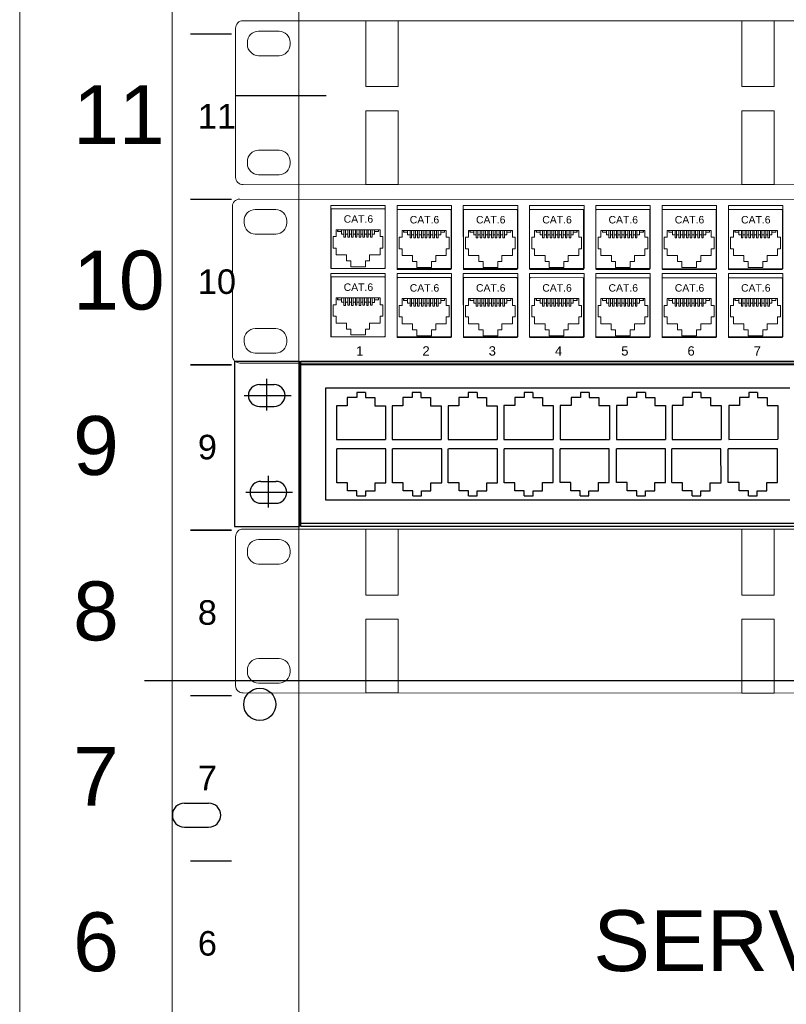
# Model space of a CAD drawing. Header units: millimetres. Extents: x 22250 to 51280, y -5012 to 7692.
# Tile 121 of 183: x 50797 to 50900, y 1214 to 1346. Entities that reach past the tile are written whole.
import ezdxf

# ---------------------------------------------------------------- set-up
doc = ezdxf.new("R2010")
doc.units = ezdxf.units.MM
for name, color, linetype in [('00 CCTV IP - MIWI', 10, 'Continuous'), ('BKT_panele', 7, 'Continuous'), ('EATON', 255, 'Continuous')]:
    doc.layers.add(name, color=color, linetype=linetype)
for name, color, linetype, lineweight in [('BKT_moduly', 7, 'Continuous', 5), ('BKT_szafy', 7, 'Continuous', 5), ('BKT_szafy_numeracja', 7, 'Continuous', 5), ('BKT_szafy_numeracja_duza', 7, 'Continuous', 5), ('o_panele', 7, 'Continuous', 5)]:
    doc.layers.add(name, color=color, linetype=linetype, lineweight=lineweight)
doc.styles.add('Arial10', font='arial.ttf', dxfattribs={"height": 10})
doc.styles.add('Arial2.5', font='arial.ttf', dxfattribs={"height": 2.5})
doc.styles.get("Standard").update_dxf_attribs({"font": 'arial.ttf'})

# ---------------------------------------------------------------- blocks, each defined once
blk = doc.blocks.new('Wiszaca 12U dwuczesciowa SWD TOP 6x6')
at = {"layer": 'BKT_szafy'}
for points in [[(26232.69, 13003.9), (26232.69, 12099.61), (26198.69, 12099.61), (26198.69, 13003.9)], [(26157.69, 13001.64), (26157.69, 12089.11)]]:
    blk.add_lwpolyline(points, dxfattribs=at)
at = {"layer": 'BKT_szafy', "const_width": 0.4}
for points in [[(26203.53, 12589.87), (26214.63, 12589.87)], [(26203.53, 12589.87), (26214.63, 12589.87)], [(26203.53, 12545.42), (26214.63, 12545.42)], [(26203.53, 12500.97), (26214.63, 12500.97)], [(26203.53, 12456.52), (26214.63, 12456.52)], [(26203.53, 12412.07), (26214.63, 12412.07)], [(26203.53, 12367.62), (26214.63, 12367.62)]]:
    blk.add_lwpolyline(points, dxfattribs=at)
at = {"layer": 'BKT_szafy_numeracja', "char_height": 6.6, "width": 7, "attachment_point": 1}
for s, insert in [('11', (26205.55, 12571.07)), ('10', (26205.55, 12526.62)), ('9', (26205.55, 12482.17)), ('8', (26205.55, 12437.72)), ('7', (26205.55, 12393.27)), ('6', (26205.55, 12348.82))]:
    blk.add_mtext(s, dxfattribs=dict(at, insert=insert))
at = {"layer": 'BKT_szafy_numeracja_duza', "char_height": 15.84, "width": 7, "attachment_point": 1}
for s, insert in [('11', (26172.02, 12576.11)), ('10', (26172.02, 12531.66)), ('9', (26172.02, 12487.21)), ('8', (26172.02, 12442.76)), ('7', (26172.02, 12398.31)), ('6', (26172.02, 12353.86))]:
    blk.add_mtext(s, dxfattribs=dict(at, insert=insert))
blk = doc.blocks.new('19 organizator kabli 1U uszy plastik czarny')
at = {"layer": 'BKT_moduly', "color": 219, "true_color": 0x642165}
for points in [[(3138.7, 184.94), (3138.7, 184.94), (3138.7, 184.94), (3138.7, 184.94), (3617.3, 184.94), (3617.3, 184.94), (3617.3, 184.94, 0.41425), (3619.3, 186.94), (3619.3, 186.94), (3619.3, 226.94, 0.414021), (3617.3, 228.94), (3617.3, 228.94), (3138.7, 228.94, 0.457803), (3136.7, 226.94), (3136.7, 226.94), (3136.7, 186.84, 0.414214), (3138.7, 184.94), (3138.7, 184.94)], [(3142.85, 226.19), (3142.85, 226.19), (3148.35, 226.19, -0.401538), (3151.35, 223.19), (3151.35, 223.19), (3151.35, 222.59, -0.401538), (3148.35, 219.59), (3148.35, 219.59), (3142.85, 219.59, -0.401538), (3139.85, 222.59), (3139.85, 222.59), (3139.85, 223.09, -0.409645), (3142.85, 226.19), (3142.85, 226.19)], [(3142.85, 194.19), (3142.85, 194.19), (3148.35, 194.19, -0.401538), (3151.35, 191.19), (3151.35, 191.19), (3151.35, 190.59, -0.401538), (3148.35, 187.59), (3148.35, 187.59), (3142.85, 187.59, -0.401538), (3139.85, 190.59), (3139.85, 190.59), (3139.85, 191.09, -0.409645), (3142.85, 194.19), (3142.85, 194.19)]]:
    blk.add_lwpolyline(points, format="xyb", dxfattribs=at)
at = {"layer": 'BKT_panele', "color": 219, "lineweight": 0, "true_color": 0x642165}
for points in [[(3180.35, 228.94), (3171.65, 228.94), (3171.65, 211.27), (3180.35, 211.27)], [(3281.35, 228.94), (3272.65, 228.94), (3272.65, 211.27), (3281.35, 211.27)], [(3180.35, 204.77), (3171.65, 204.77), (3171.65, 184.94), (3180.35, 184.94)], [(3281.35, 204.77), (3272.65, 204.77), (3272.65, 184.94), (3281.35, 184.94)]]:
    blk.add_lwpolyline(points, close=True, dxfattribs=at)
blk = doc.blocks.new('Switch główny')
at = {"layer": '00 CCTV IP - MIWI', "color": 144, "linetype": 'Continuous'}
for p, q in [((-94697.6, 103282, 0.04), (-94697.61, 103231.57, 0.04)), ((-94657.69, 103272.4, 0.04), (-94660.34, 103272.4, 0.04)), ((-94660.34, 103272.4, 0.04), (-94660.34, 103270.9, 0.04)), ((-94657.69, 103272.4, 0.04), (-94660.34, 103272.4, 0.04)), ((-94660.34, 103272.4, 0.04), (-94660.34, 103270.9, 0.04)), ((-94657.68, 103272.4, 0.04), (-94657.68, 103270.9, 0.04)), ((-94657.68, 103272.4, 0.04), (-94657.68, 103270.9, 0.04)), ((-94640.79, 103272.4, 0.04), (-94643.44, 103272.4, 0.04)), ((-94643.44, 103272.4, 0.04), (-94643.44, 103270.9, 0.04)), ((-94640.78, 103272.4, 0.04), (-94640.78, 103270.9, 0.04)), ((-94623.7, 103272.4, 0.04), (-94626.36, 103272.4, 0.04)), ((-94626.36, 103272.4, 0.04), (-94626.36, 103270.9, 0.04)), ((-94623.7, 103272.4, 0.04), (-94623.7, 103270.9, 0.04)), ((-94606.69, 103272.4, 0.04), (-94609.35, 103272.4, 0.04)), ((-94609.35, 103272.4, 0.04), (-94609.35, 103270.9, 0.04)), ((-94606.66, 103272.4, 0.04), (-94609.32, 103272.4, 0.04)), ((-94606.66, 103272.4, 0.04), (-94606.66, 103270.9, 0.04)), ((-94589.52, 103272.4, 0.04), (-94592.18, 103272.4, 0.04)), ((-94592.18, 103272.4, 0.04), (-94592.18, 103270.9, 0.04)), ((-94589.52, 103272.4, 0.04), (-94589.52, 103270.9, 0.04)), ((-94572.42, 103272.4, 0.04), (-94575.08, 103272.4, 0.04)), ((-94575.08, 103272.4, 0.04), (-94575.08, 103270.9, 0.04)), ((-94572.42, 103272.4, 0.04), (-94572.42, 103270.9, 0.04)), ((-94555.48, 103272.4, 0.04), (-94558.14, 103272.4, 0.04)), ((-94558.14, 103272.4, 0.04), (-94558.14, 103270.9, 0.04)), ((-94555.48, 103272.4, 0.04), (-94555.48, 103270.9, 0.04)), ((-94538.22, 103272.4, 0.04), (-94540.87, 103272.4, 0.04)), ((-94540.87, 103272.4, 0.04), (-94540.87, 103270.9, 0.04)), ((-94538.22, 103272.4, 0.04), (-94538.22, 103270.9, 0.04)), ((-94660.34, 103270.9, 0.04), (-94663.22, 103270.9, 0.04)), ((-94663.22, 103270.9, 0.04), (-94663.22, 103268.4, 0.04)), ((-94660.34, 103270.9, 0.04), (-94663.22, 103270.9, 0.04)), ((-94663.22, 103270.9, 0.04), (-94663.22, 103268.4, 0.04)), ((-94657.68, 103270.9, 0.04), (-94654.8, 103270.9, 0.04)), ((-94657.68, 103270.9, 0.04), (-94654.8, 103270.9, 0.04)), ((-94654.8, 103270.9, 0.04), (-94654.8, 103268.4, 0.04)), ((-94654.8, 103270.9, 0.04), (-94654.8, 103268.4, 0.04)), ((-94643.44, 103270.9, 0.04), (-94646.32, 103270.9, 0.04)), ((-94646.32, 103270.9, 0.04), (-94646.32, 103268.4, 0.04)), ((-94640.78, 103270.9, 0.04), (-94637.9, 103270.9, 0.04)), ((-94637.9, 103270.9, 0.04), (-94637.9, 103268.4, 0.04)), ((-94626.36, 103270.9, 0.04), (-94629.24, 103270.9, 0.04)), ((-94629.24, 103270.9, 0.04), (-94629.24, 103268.4, 0.04)), ((-94623.7, 103270.9, 0.04), (-94620.82, 103270.9, 0.04)), ((-94620.82, 103270.9, 0.04), (-94620.82, 103268.4, 0.04)), ((-94609.35, 103270.9, 0.04), (-94612.23, 103270.9, 0.04)), ((-94612.23, 103270.9, 0.04), (-94612.23, 103268.4, 0.04)), ((-94609.35, 103270.9, 0.04), (-94612.2, 103270.9, 0.04)), ((-94606.66, 103270.9, 0.04), (-94603.78, 103270.9, 0.04)), ((-94603.78, 103270.9, 0.04), (-94603.78, 103268.4, 0.04)), ((-94592.18, 103270.9, 0.04), (-94595.06, 103270.9, 0.04)), ((-94595.06, 103270.9, 0.04), (-94595.06, 103268.4, 0.04)), ((-94589.52, 103270.9, 0.04), (-94586.64, 103270.9, 0.04)), ((-94586.64, 103270.9, 0.04), (-94586.64, 103268.4, 0.04)), ((-94575.08, 103270.9, 0.04), (-94577.96, 103270.9, 0.04)), ((-94577.96, 103270.9, 0.04), (-94577.96, 103268.4, 0.04)), ((-94572.42, 103270.9, 0.04), (-94569.54, 103270.9, 0.04)), ((-94569.54, 103270.9, 0.04), (-94569.54, 103268.4, 0.04)), ((-94558.14, 103270.9, 0.04), (-94561.02, 103270.9, 0.04)), ((-94561.02, 103270.9, 0.04), (-94561.02, 103268.4, 0.04)), ((-94555.48, 103270.9, 0.04), (-94552.6, 103270.9, 0.04)), ((-94552.6, 103270.9, 0.04), (-94552.6, 103268.4, 0.04)), ((-94540.88, 103270.9, 0.04), (-94543.76, 103270.9, 0.04)), ((-94543.76, 103270.9, 0.04), (-94543.76, 103268.4, 0.04)), ((-94538.22, 103270.9, 0.04), (-94535.33, 103270.9, 0.04)), ((-94535.33, 103270.9, 0.04), (-94535.33, 103268.4, 0.04)), ((-94663.22, 103268.4, 0.04), (-94666.49, 103268.4, 0.04)), ((-94666.49, 103268.4, 0.04), (-94666.49, 103258.13, 0.04)), ((-94663.22, 103268.4, 0.04), (-94666.49, 103268.4, 0.04)), ((-94666.49, 103268.4, 0.04), (-94666.49, 103258.13, 0.04)), ((-94654.8, 103268.4, 0.04), (-94651.53, 103268.4, 0.04)), ((-94654.8, 103268.4, 0.04), (-94651.53, 103268.4, 0.04)), ((-94651.53, 103268.4, 0.04), (-94651.53, 103258.13, 0.04)), ((-94651.53, 103268.4, 0.04), (-94651.53, 103258.13, 0.04)), ((-94646.32, 103268.4, 0.04), (-94649.59, 103268.4, 0.04)), ((-94649.59, 103268.4, 0.04), (-94649.59, 103258.13, 0.04)), ((-94637.9, 103268.4, 0.04), (-94634.63, 103268.4, 0.04)), ((-94634.63, 103268.4, 0.04), (-94634.63, 103258.13, 0.04)), ((-94629.24, 103268.4, 0.04), (-94632.51, 103268.4, 0.04)), ((-94632.51, 103268.4, 0.04), (-94632.51, 103258.13, 0.04)), ((-94620.82, 103268.4, 0.04), (-94617.55, 103268.4, 0.04)), ((-94617.55, 103268.4, 0.04), (-94617.55, 103258.13, 0.04)), ((-94612.23, 103268.4, 0.04), (-94615.5, 103268.4, 0.04)), ((-94615.5, 103268.4, 0.04), (-94615.5, 103258.13, 0.04)), ((-94612.23, 103268.4, 0.04), (-94615.47, 103268.4, 0.04)), ((-94603.78, 103268.4, 0.04), (-94600.51, 103268.4, 0.04)), ((-94600.51, 103268.4, 0.04), (-94600.51, 103258.13, 0.04)), ((-94595.06, 103268.4, 0.04), (-94598.33, 103268.4, 0.04)), ((-94598.33, 103268.4, 0.04), (-94598.33, 103258.13, 0.04)), ((-94586.64, 103268.4, 0.04), (-94583.37, 103268.4, 0.04)), ((-94583.37, 103268.4, 0.04), (-94583.37, 103258.13, 0.04)), ((-94577.96, 103268.4, 0.04), (-94581.23, 103268.4, 0.04)), ((-94581.23, 103268.4, 0.04), (-94581.23, 103258.13, 0.04)), ((-94569.54, 103268.4, 0.04), (-94566.27, 103268.4, 0.04)), ((-94566.27, 103268.4, 0.04), (-94566.27, 103258.13, 0.04)), ((-94561.02, 103268.4, 0.04), (-94564.29, 103268.4, 0.04)), ((-94564.29, 103268.4, 0.04), (-94564.29, 103258.13, 0.04)), ((-94552.6, 103268.4, 0.04), (-94549.32, 103268.4, 0.04)), ((-94549.32, 103268.4, 0.04), (-94549.32, 103258.13, 0.04)), ((-94543.76, 103268.4, 0.04), (-94547.03, 103268.4, 0.04)), ((-94547.03, 103268.4, 0.04), (-94547.03, 103258.13, 0.04)), ((-94535.33, 103268.4, 0.04), (-94532.06, 103268.4, 0.04)), ((-94532.06, 103268.4, 0.04), (-94532.06, 103258.13, 0.04)), ((-94666.49, 103258.13, 0.04), (-94651.54, 103258.13, 0.04)), ((-94666.49, 103258.13, 0.04), (-94651.54, 103258.13, 0.04)), ((-94649.59, 103258.13, 0.04), (-94634.64, 103258.13, 0.04)), ((-94632.51, 103258.13, 0.04), (-94617.56, 103258.13, 0.04)), ((-94615.5, 103258.13, 0.04), (-94600.54, 103258.13, 0.04)), ((-94615.47, 103258.13, 0.04), (-94600.52, 103258.13, 0.04)), ((-94598.33, 103258.13, 0.04), (-94583.38, 103258.13, 0.04)), ((-94581.23, 103258.13, 0.04), (-94566.27, 103258.13, 0.04)), ((-94564.29, 103258.13, 0.04), (-94549.33, 103258.13, 0.04)), ((-94547.03, 103258.13, 0.04), (-94532.07, 103258.13, 0.04)), ((-94666.41, 103244.94, 0.04), (-94666.41, 103255.21, 0.04)), ((-94651.45, 103255.21, 0.04), (-94666.4, 103255.21, 0.04)), ((-94651.45, 103244.94, 0.04), (-94651.45, 103255.21, 0.04)), ((-94649.42, 103244.94, 0.04), (-94649.42, 103255.21, 0.04)), ((-94634.46, 103255.21, 0.04), (-94649.41, 103255.21, 0.04)), ((-94634.46, 103244.94, 0.04), (-94634.46, 103255.21, 0.04)), ((-94632.44, 103244.94, 0.04), (-94632.44, 103255.21, 0.04)), ((-94617.47, 103255.21, 0.04), (-94632.43, 103255.21, 0.04)), ((-94617.47, 103244.94, 0.04), (-94617.47, 103255.21, 0.04)), ((-94615.46, 103244.94, 0.04), (-94615.46, 103255.21, 0.04)), ((-94600.49, 103255.21, 0.04), (-94615.45, 103255.21, 0.04)), ((-94600.49, 103244.94, 0.04), (-94600.49, 103255.21, 0.04)), ((-94598.41, 103244.94, 0.04), (-94598.41, 103255.21, 0.04)), ((-94583.44, 103255.21, 0.04), (-94598.4, 103255.21, 0.04)), ((-94583.44, 103244.94, 0.04), (-94583.44, 103255.21, 0.04)), ((-94581.22, 103244.94, 0.04), (-94581.22, 103255.21, 0.04)), ((-94581.22, 103244.94, 0.04), (-94581.22, 103255.21, 0.04)), ((-94566.25, 103255.21, 0.04), (-94581.21, 103255.21, 0.04)), ((-94566.25, 103255.21, 0.04), (-94581.21, 103255.21, 0.04)), ((-94566.25, 103244.94, 0.04), (-94566.25, 103255.21, 0.04)), ((-94566.25, 103244.94, 0.04), (-94566.25, 103255.21, 0.04)), ((-94564.35, 103244.94, 0.04), (-94564.35, 103255.21, 0.04)), ((-94549.39, 103255.21, 0.04), (-94564.34, 103255.21, 0.04)), ((-94549.39, 103244.94, 0.04), (-94549.39, 103255.21, 0.04)), ((-94547.17, 103244.94, 0.04), (-94547.17, 103255.21, 0.04)), ((-94532.2, 103255.21, 0.04), (-94547.16, 103255.21, 0.04)), ((-94532.2, 103244.94, 0.04), (-94532.2, 103255.21, 0.04)), ((-94663.14, 103244.94, 0.04), (-94666.41, 103244.94, 0.04)), ((-94663.14, 103242.44, 0.04), (-94663.14, 103244.94, 0.04)), ((-94660.26, 103242.44, 0.04), (-94663.14, 103242.44, 0.04)), ((-94660.26, 103240.94, 0.04), (-94660.26, 103242.44, 0.04)), ((-94657.6, 103240.95, 0.04), (-94657.6, 103242.44, 0.04)), ((-94657.6, 103242.44, 0.04), (-94654.72, 103242.44, 0.04)), ((-94654.72, 103244.94, 0.04), (-94651.45, 103244.94, 0.04)), ((-94654.72, 103242.44, 0.04), (-94654.72, 103244.94, 0.04)), ((-94646.15, 103244.94, 0.04), (-94649.42, 103244.94, 0.04)), ((-94646.15, 103242.44, 0.04), (-94646.15, 103244.94, 0.04)), ((-94643.27, 103242.44, 0.04), (-94646.15, 103242.44, 0.04)), ((-94643.27, 103240.94, 0.04), (-94643.27, 103242.44, 0.04)), ((-94640.61, 103240.95, 0.04), (-94640.61, 103242.44, 0.04)), ((-94640.61, 103242.44, 0.04), (-94637.73, 103242.44, 0.04)), ((-94637.73, 103244.94, 0.04), (-94634.46, 103244.94, 0.04)), ((-94637.73, 103242.44, 0.04), (-94637.73, 103244.94, 0.04)), ((-94629.17, 103244.94, 0.04), (-94632.44, 103244.94, 0.04)), ((-94629.17, 103242.44, 0.04), (-94629.17, 103244.94, 0.04)), ((-94626.29, 103242.44, 0.04), (-94629.17, 103242.44, 0.04)), ((-94626.29, 103240.94, 0.04), (-94626.29, 103242.44, 0.04)), ((-94623.63, 103240.95, 0.04), (-94623.63, 103242.44, 0.04)), ((-94623.63, 103242.44, 0.04), (-94620.75, 103242.44, 0.04)), ((-94620.75, 103244.94, 0.04), (-94617.47, 103244.94, 0.04)), ((-94620.75, 103242.44, 0.04), (-94620.75, 103244.94, 0.04)), ((-94612.19, 103244.94, 0.04), (-94615.46, 103244.94, 0.04)), ((-94612.19, 103242.44, 0.04), (-94612.19, 103244.94, 0.04)), ((-94609.31, 103242.44, 0.04), (-94612.19, 103242.44, 0.04)), ((-94609.3, 103240.94, 0.04), (-94609.3, 103242.44, 0.04)), ((-94606.65, 103240.95, 0.04), (-94606.65, 103242.44, 0.04)), ((-94606.65, 103242.44, 0.04), (-94603.77, 103242.44, 0.04)), ((-94603.77, 103244.94, 0.04), (-94600.49, 103244.94, 0.04)), ((-94603.77, 103242.44, 0.04), (-94603.77, 103244.94, 0.04)), ((-94595.14, 103244.94, 0.04), (-94598.41, 103244.94, 0.04)), ((-94595.14, 103242.44, 0.04), (-94595.14, 103244.94, 0.04)), ((-94592.26, 103242.44, 0.04), (-94595.14, 103242.44, 0.04)), ((-94592.25, 103240.94, 0.04), (-94592.25, 103242.44, 0.04)), ((-94589.6, 103240.95, 0.04), (-94589.6, 103242.44, 0.04)), ((-94589.59, 103242.44, 0.04), (-94586.71, 103242.44, 0.04)), ((-94586.71, 103244.94, 0.04), (-94583.44, 103244.94, 0.04)), ((-94586.71, 103242.44, 0.04), (-94586.71, 103244.94, 0.04)), ((-94577.94, 103244.94, 0.04), (-94581.22, 103244.94, 0.04)), ((-94577.94, 103242.44, 0.04), (-94577.94, 103244.94, 0.04)), ((-94575.06, 103242.44, 0.04), (-94577.94, 103242.44, 0.04)), ((-94575.06, 103240.94, 0.04), (-94575.06, 103242.44, 0.04)), ((-94572.4, 103240.95, 0.04), (-94572.4, 103242.44, 0.04)), ((-94572.4, 103242.44, 0.04), (-94569.52, 103242.44, 0.04)), ((-94569.52, 103244.94, 0.04), (-94566.25, 103244.94, 0.04)), ((-94569.52, 103242.44, 0.04), (-94569.52, 103244.94, 0.04)), ((-94561.08, 103244.93, 0.04), (-94564.35, 103244.93, 0.04)), ((-94561.08, 103242.44, 0.04), (-94561.08, 103244.93, 0.04)), ((-94558.2, 103242.44, 0.04), (-94561.08, 103242.44, 0.04)), ((-94558.2, 103240.94, 0.04), (-94558.2, 103242.44, 0.04)), ((-94555.54, 103240.94, 0.04), (-94555.54, 103242.44, 0.04)), ((-94555.54, 103242.44, 0.04), (-94552.66, 103242.44, 0.04)), ((-94552.66, 103244.93, 0.04), (-94549.39, 103244.93, 0.04)), ((-94552.66, 103242.44, 0.04), (-94552.66, 103244.93, 0.04)), ((-94543.9, 103244.94, 0.04), (-94547.17, 103244.94, 0.04)), ((-94543.9, 103242.44, 0.04), (-94543.9, 103244.94, 0.04)), ((-94541.02, 103242.44, 0.04), (-94543.9, 103242.44, 0.04)), ((-94541.01, 103240.94, 0.04), (-94541.01, 103242.44, 0.04)), ((-94538.36, 103240.95, 0.04), (-94538.36, 103242.44, 0.04)), ((-94538.36, 103242.44, 0.04), (-94535.48, 103242.44, 0.04)), ((-94535.48, 103244.94, 0.04), (-94532.2, 103244.94, 0.04)), ((-94535.48, 103242.44, 0.04), (-94535.48, 103244.94, 0.04)), ((-94660.26, 103240.95, 0.04), (-94657.6, 103240.95, 0.04)), ((-94643.26, 103240.95, 0.04), (-94640.61, 103240.95, 0.04)), ((-94626.28, 103240.95, 0.04), (-94623.63, 103240.95, 0.04)), ((-94609.3, 103240.95, 0.04), (-94606.65, 103240.95, 0.04)), ((-94592.25, 103240.95, 0.04), (-94589.6, 103240.95, 0.04)), ((-94575.06, 103240.95, 0.04), (-94572.4, 103240.95, 0.04)), ((-94558.2, 103240.94, 0.04), (-94555.54, 103240.94, 0.04)), ((-94541.01, 103240.95, 0.04), (-94538.36, 103240.95, 0.04))]:
    blk.add_line(p, q, dxfattribs=at)
at = {"layer": '00 CCTV IP - MIWI', "color": 144}
for p, q in [((-94697.6, 103282, 0.04), (-94677.78, 103282, 0.04)), ((-94677.78, 103282, 0.04), (-94677.79, 103231.56, 0.04)), ((-94677.39, 103231.56, 0.04), (-94677.38, 103282, 0.04)), ((-94677.38, 103282, 0.04), (-94174.29, 103281.89, 0.04)), ((-94677.38, 103280.95, 0.04), (-94190.51, 103280.85, 0.04)), ((-94687.81, 103276.54, 0.04), (-94687.81, 103266.89, 0.04)), ((-94690, 103274.85, 0.04), (-94685.47, 103274.85, 0.04)), ((-94669.73, 103273.8, 0.04), (-94528.43, 103273.8, 0.04)), ((-94669.73, 103239.61, 0.04), (-94669.73, 103273.8, 0.04)), ((-94694.66, 103271.53, 0.04), (-94680.35, 103271.53, 0.04)), ((-94689.98, 103268.18, 0.04), (-94685.45, 103268.18, 0.04)), ((-94689.5, 103245.34, 0.04), (-94684.97, 103245.34, 0.04)), ((-94687.31, 103247.04, 0.04), (-94687.32, 103237.38, 0.04)), ((-94694.16, 103242.03, 0.04), (-94679.86, 103242.02, 0.04)), ((-94528.43, 103239.61, 0.04), (-94669.73, 103239.61, 0.04)), ((-94689.48, 103238.68, 0.04), (-94684.95, 103238.68, 0.04)), ((-94697.61, 103231.57, 0.04), (-94677.79, 103231.56, 0.04)), ((-94677.39, 103232.61, 0.04), (-94190.51, 103232.51, 0.04)), ((-94170.17, 103231.46, 0.04), (-94677.39, 103231.56, 0.04))]:
    blk.add_line(p, q, dxfattribs=at)
for centre, start, end in [((-94689.99, 103271.51, 0.04), 90.1372, 270.0591), ((-94685.47, 103271.51, 0.04), 270.1372, 90.0591), ((-94689.49, 103242.01, 0.04), 90.1372, 270.0591), ((-94684.98, 103242.01, 0.04), 270.1372, 90.0591)]:
    blk.add_arc(centre, 3.34, start, end, dxfattribs=at)
blk = doc.blocks.new('1U')
at = {"layer": 'BKT_moduly', "color": 86}
for points in [[(13558.1, 4437.1), (13558.1, 4437.1), (13558.1, 4437.1), (13558.1, 4437.1), (14036.7, 4437.1), (14036.7, 4437.1), (14036.7, 4437.1, 0.41425), (14038.7, 4439.1), (14038.7, 4439.1), (14038.7, 4479.1, 0.414021), (14036.7, 4481.1), (14036.7, 4481.1), (13558.1, 4481.1, 0.457803), (13556.1, 4479.1), (13556.1, 4479.1), (13556.1, 4439, 0.414214), (13558.1, 4437.1), (13558.1, 4437.1)], [(13562.25, 4478.35), (13562.25, 4478.35), (13567.75, 4478.35, -0.401538), (13570.75, 4475.35), (13570.75, 4475.35), (13570.75, 4474.75, -0.401538), (13567.75, 4471.75), (13567.75, 4471.75), (13562.25, 4471.75, -0.401538), (13559.25, 4474.75), (13559.25, 4474.75), (13559.25, 4475.25, -0.409645), (13562.25, 4478.35), (13562.25, 4478.35)], [(13562.25, 4446.35), (13562.25, 4446.35), (13567.75, 4446.35, -0.401538), (13570.75, 4443.35), (13570.75, 4443.35), (13570.75, 4442.75, -0.401538), (13567.75, 4439.75), (13567.75, 4439.75), (13562.25, 4439.75, -0.401538), (13559.25, 4442.75), (13559.25, 4442.75), (13559.25, 4443.25, -0.409645), (13562.25, 4446.35), (13562.25, 4446.35)]]:
    blk.add_lwpolyline(points, format="xyb", dxfattribs=at)
blk = doc.blocks.new('RJ45_cat6_nieekranowany')
at = {"layer": 'BKT_moduly', "color": 86}
for p, q in [((13631.09, 4561.81), (13630.32, 4561.81)), ((13630.32, 4561.81), (13630.32, 4558.71)), ((13631.09, 4563.64), (13642.93, 4563.64)), ((13631.09, 4561.81), (13631.09, 4563.64)), ((13631.51, 4563.14), (13631.51, 4563.64)), ((13632.56, 4563.14), (13631.51, 4563.14)), ((13631.56, 4563.64), (13631.56, 4563.14)), ((13632.56, 4563.64), (13632.56, 4562.44)), ((13633.23, 4562.44), (13632.56, 4562.44)), ((13633.23, 4563.64), (13633.23, 4561.62)), ((13633.23, 4561.62), (13633.65, 4561.62)), ((13633.65, 4563.64), (13633.65, 4561.62)), ((13634.25, 4562.44), (13633.65, 4562.44)), ((13634.25, 4561.65), (13634.25, 4563.64)), ((13634.67, 4561.65), (13634.25, 4561.65)), ((13634.67, 4561.65), (13634.67, 4563.64)), ((13635.27, 4562.44), (13634.67, 4562.44)), ((13635.27, 4563.64), (13635.27, 4561.62)), ((13635.27, 4561.62), (13635.69, 4561.62)), ((13635.69, 4563.64), (13635.69, 4561.62)), ((13636.29, 4562.44), (13635.69, 4562.44)), ((13636.29, 4561.65), (13636.29, 4563.64)), ((13636.71, 4561.65), (13636.29, 4561.65)), ((13636.71, 4561.65), (13636.71, 4563.64)), ((13637.31, 4562.44), (13636.71, 4562.44)), ((13637.31, 4563.64), (13637.31, 4561.62)), ((13637.31, 4561.62), (13637.73, 4561.62)), ((13637.73, 4563.64), (13637.73, 4561.62)), ((13638.33, 4562.44), (13637.73, 4562.44)), ((13638.33, 4561.65), (13638.33, 4563.64)), ((13638.75, 4561.65), (13638.33, 4561.65)), ((13638.75, 4561.65), (13638.75, 4563.64)), ((13639.35, 4562.44), (13638.75, 4562.44)), ((13639.35, 4563.64), (13639.35, 4561.62)), ((13639.35, 4561.62), (13639.77, 4561.62)), ((13639.77, 4563.64), (13639.77, 4561.62)), ((13640.37, 4562.44), (13639.77, 4562.44)), ((13640.37, 4561.65), (13640.37, 4563.64)), ((13640.79, 4561.65), (13640.37, 4561.65)), ((13640.79, 4561.65), (13640.79, 4563.64)), ((13641.46, 4562.44), (13640.79, 4562.44)), ((13641.46, 4563.64), (13641.46, 4562.44)), ((13642.51, 4563.14), (13641.46, 4563.14)), ((13642.46, 4563.64), (13642.46, 4563.14)), ((13642.51, 4563.14), (13642.51, 4563.64)), ((13642.93, 4563.64), (13642.93, 4561.81)), ((13642.93, 4561.81), (13643.7, 4561.81)), ((13643.7, 4561.81), (13643.7, 4558.71)), ((13630.32, 4558.71), (13631.09, 4558.71)), ((13631.09, 4556.88), (13631.09, 4558.71)), ((13643.7, 4558.71), (13642.93, 4558.71)), ((13642.93, 4558.71), (13642.93, 4556.88)), ((13633.9, 4556.88), (13631.09, 4556.88)), ((13633.9, 4556.88), (13633.9, 4555.26)), ((13640.12, 4556.88), (13640.12, 4555.26)), ((13642.93, 4556.88), (13640.12, 4556.88)), ((13635.04, 4555.26), (13633.9, 4555.26)), ((13635.04, 4555.26), (13635.04, 4553.68)), ((13638.98, 4553.68), (13635.04, 4553.68)), ((13640.12, 4555.26), (13638.98, 4555.26)), ((13638.98, 4553.68), (13638.98, 4555.26))]:
    blk.add_line(p, q, dxfattribs=at)
blk.add_lwpolyline([(13629.95, 4569.27), (13644.05, 4569.27, -0.431575), (13644.25, 4569.07), (13644.25, 4569.07), (13644.25, 4553.37, -0.414961), (13644.05, 4553.17), (13644.05, 4553.17), (13629.95, 4553.17, -0.430141), (13629.75, 4553.37), (13629.75, 4553.37), (13629.75, 4569.07, -0.436133), (13629.95, 4569.27), (13629.95, 4569.27)], format="xyb", dxfattribs=at)
at = {"layer": 'BKT_moduly', "color": 86, "insert": (13633.15, 4567.52), "char_height": 2, "width": 3.75, "attachment_point": 1, "style": 'Arial10'}
blk.add_mtext('CAT.6', dxfattribs=at)
blk = doc.blocks.new('19 Patch Panel + 24xkeystone RJ45 nieekranowany Kat.6 narzedziowe')
at = {"layer": 'o_panele', "color": 86}
for points in [[(1877.35, 899.29), (1891.97, 899.29), (1891.97, 882.29), (1877.36, 882.29)], [(1895.15, 899.29), (1909.77, 899.29), (1909.77, 882.29), (1895.16, 882.29)], [(1912.95, 899.29), (1927.57, 899.29), (1927.57, 882.29), (1912.96, 882.29)], [(1930.75, 899.29), (1945.37, 899.29), (1945.37, 882.29), (1930.76, 882.29)], [(1948.55, 899.29), (1963.17, 899.29), (1963.17, 882.29), (1948.56, 882.29)], [(1966.35, 899.29), (1980.97, 899.29), (1980.97, 882.29), (1966.36, 882.29)], [(1984.15, 899.29), (1998.77, 899.29), (1998.77, 882.29), (1984.16, 882.29)], [(1877.35, 880.97), (1891.97, 880.97), (1891.97, 863.97), (1877.36, 863.97)], [(1895.15, 880.97), (1909.77, 880.97), (1909.77, 863.97), (1895.16, 863.97)], [(1912.95, 880.97), (1927.57, 880.97), (1927.57, 863.97), (1912.96, 863.97)], [(1930.75, 880.97), (1945.37, 880.97), (1945.37, 863.97), (1930.76, 863.97)], [(1948.55, 880.97), (1963.17, 880.97), (1963.17, 863.97), (1948.56, 863.97)], [(1966.35, 880.97), (1980.97, 880.97), (1980.97, 863.97), (1966.36, 863.97)], [(1984.15, 880.97), (1998.77, 880.97), (1998.77, 863.97), (1984.16, 863.97)]]:
    blk.add_lwpolyline(points, close=True, dxfattribs=at)
at = {"layer": 'BKT_moduly', "color": 1}
blk.add_blockref('1U', (-11705.19, -3580.17), dxfattribs=at)
at = {"layer": 'BKT_moduly', "color": 86}
for p in [(-11752.34, -3670.88), (-11734.59, -3671.08), (-11716.79, -3671.08), (-11698.99, -3671.08), (-11681.19, -3671.08), (-11663.39, -3671.08), (-11645.59, -3671.08), (-11752.34, -3689.2), (-11734.59, -3689.4), (-11716.79, -3689.4), (-11698.99, -3689.4), (-11681.19, -3689.4), (-11663.39, -3689.4), (-11645.59, -3689.4)]:
    blk.add_blockref('RJ45_cat6_nieekranowany', p, dxfattribs=at)
at = {"layer": 'o_panele', "color": 86, "char_height": 2.5, "width": 7.96, "attachment_point": 1, "style": 'Arial2.5'}
for s, insert in [('1', (1884.17, 861.44)), ('2', (1901.97, 861.44)), ('3', (1919.77, 861.44)), ('4', (1937.57, 861.44)), ('5', (1955.37, 861.44)), ('6', (1973.17, 861.44)), ('7', (1990.97, 861.44))]:
    blk.add_mtext(s, dxfattribs=dict(at, insert=insert))

msp = doc.modelspace()

# ---------------------------------------------------------------- linework, layer by layer
for p, q in [((50825.95, 1335.68), (50838.12, 1335.68)), ((51078.12, 1257.02), (50813.73, 1257.02)), ((50819.08, 1240.61), (50822.33, 1240.61)), ((50819.08, 1237.37), (50822.33, 1237.37))]:
    msp.add_line(p, q)
for centre, start, end in [((50819.08, 1238.99), 90, 270), ((50822.33, 1238.99), 270, 90)]:
    msp.add_arc(centre, 1.62, start, end)
at = {"layer": 'EATON'}
msp.add_circle((50829.2, 1253.88), 2.16, dxfattribs=at)

# ---------------------------------------------------------------- block references
at = {"rotation": 359.9976478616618}
for name, p, xscale, yscale, zscale in [('19 organizator kabli 1U uszy plastik czarny', (49257.61, 1231.3), 0.4999990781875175, 0.4999990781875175, 0.4999990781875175), ('19 Patch Panel + 24xkeystone RJ45 nieekranowany Kat.6 narzedziowe', (49900.05, 871.31), 0.4999990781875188, 0.4999990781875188, 0.4999990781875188), ('19 organizator kabli 1U uszy plastik czarny', (49257.61, 1163), 0.4999990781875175, 0.4999990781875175, 0.4999990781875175)]:
    msp.add_blockref(name, p, dxfattribs=dict(at, xscale=xscale, yscale=yscale, zscale=zscale))
at = {"color": 2, "xscale": 0.4409922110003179, "yscale": 0.4409922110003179, "zscale": 0.4409922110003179, "rotation": 0.009368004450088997}
msp.add_blockref('Switch główny', (92594.14, -44239.73, -0.02), dxfattribs=at)
at = {"layer": 'BKT_szafy', "xscale": 0.5, "yscale": 0.5, "zscale": 0.5}
msp.add_blockref('Wiszaca 12U dwuczesciowa SWD TOP 6x6', (37718.11, -4950.99), dxfattribs=at)

# ---------------------------------------------------------------- texts
at = {"layer": '00 CCTV IP - MIWI', "color": 7, "insert": (50874, 1226.22), "char_height": 8.175, "width": 251.5995, "attachment_point": 1}
msp.add_mtext('SERVER CCTV 3U 216TB', dxfattribs=at)

doc.saveas('drawing.dxf')
